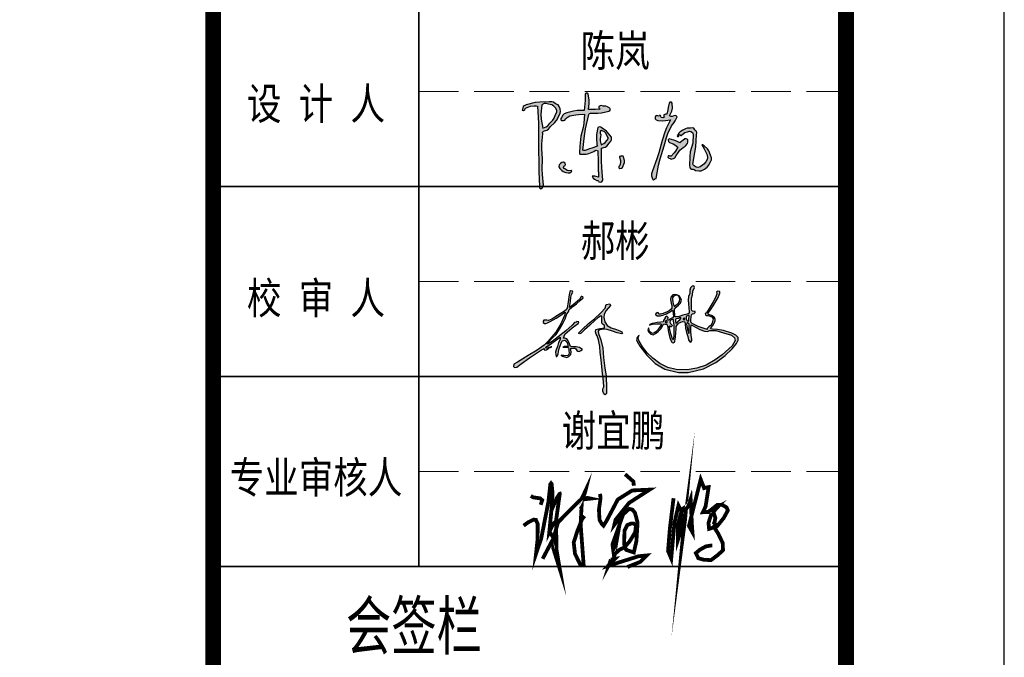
# Model space of a CAD drawing. Extents: x 1109697 to 1467097, y -139975 to 53891.
# Tile 241 of 256: x 1355775 to 1361997, y -124447 to -120419. Entities that reach past the tile are written whole.
import ezdxf
from ezdxf.enums import TextEntityAlignment as Align

# ---------------------------------------------------------------- set-up
doc = ezdxf.new("R2010")
doc.units = 0
doc.header["$LTSCALE"] = 1000
doc.header["$MEASUREMENT"] = 0
doc.linetypes.add('DASH', pattern=[0.35, 0.25, -0.1])
for name, color, linetype in [('A-ANNO-TEXT', 7, 'Continuous'), ('PUB_TEXT', 7, 'Continuous'), ('PUB_TITLE', 4, 'Continuous')]:
    doc.layers.add(name, color=color, linetype=linetype)
doc.layers.add('不打印线', color=254, linetype='DASH', lineweight=0, plot=False)
doc.layers.add('图框', color=4, linetype='Continuous', lineweight=35)
doc.styles.add('-黑体', font='simhei.ttf', dxfattribs={"width": 0.8})

# ---------------------------------------------------------------- blocks, each defined once
blk = doc.blocks.new('陈岚')
h = blk.add_hatch(color=256)
h.paths.add_polyline_path([(-3.976, 1.115), (-3.926, 1.233), (-3.919, 1.31), (-3.948, 1.435), (-3.991, 1.559), (-4.054, 1.625), (-4.177, 1.671), (-4.289, 1.741), (-4.366, 1.759), (-4.497, 1.747), (-4.936, 1.709), (-5.158, 1.666), (-5.58, 1.539), (-5.645, 1.504), (-5.677, 1.483), (-5.733, 1.435), (-5.745, 1.368), (-5.75, 1.335), (-5.761, 1.268), (-5.692, 1.257), (-5.632, 1.297), (-5.615, 1.365), (-5.457, 1.448), (-5.368, 1.477), (-5.191, 1.504), (-5.132, 1.517), (-5.098, 1.517), (-5.039, 1.504), (-4.944, 0.696), (-4.909, 0.289), (-4.865, -0.524), (-4.806, -1.258), (-4.774, -1.625), (-4.705, -2.358), (-4.696, -2.405), (-4.677, -2.431), (-4.636, -2.455), (-4.56, -2.411), (-4.525, -2.361), (-4.511, -2.274), (-4.592, -1.773), (-4.617, -1.518), (-4.636, -1.01), (-4.7, -0.536), (-4.714, -0.294), (-4.705, 0.185), (-4.718, 0.24), (-4.708, 0.281), (-4.67, 0.324), (-4.522, 0.374), (-4.447, 0.431), (-4.358, 0.56), (-4.165, 0.748), (-4.083, 0.868)])
h.paths.add_polyline_path([(-4.848, 1.127), (-4.837, 1.574), (-4.728, 1.649), (-4.639, 1.664), (-4.511, 1.629), (-4.35, 1.61), (-4.263, 1.571), (-4.143, 1.463), (-4.09, 1.352), (-4.09, 1.267), (-4.143, 1.157), (-4.205, 0.968), (-4.259, 0.874), (-4.393, 0.726), (-4.486, 0.589), (-4.56, 0.528), (-4.712, 0.462), (-4.822, 0.896)], flags=16)
h.paths.add_polyline_path([(-2.535, 1.294), (-2.511, 1.314), (-2.469, 1.324), (-2.114, 1.348), (-1.935, 1.379), (-1.593, 1.477), (-1.541, 1.508), (-1.524, 1.569), (-1.552, 1.622), (-1.671, 1.689), (-1.749, 1.707), (-1.885, 1.699), (-1.966, 1.724), (-2.025, 1.714), (-2.093, 1.664), (-2.081, 1.611), (-2.065, 1.583), (-2.024, 1.546), (-2.246, 1.523), (-2.357, 1.512), (-2.58, 1.49), (-2.557, 1.793), (-2.569, 1.951), (-2.635, 2.248), (-2.684, 2.285), (-2.751, 2.276), (-2.788, 2.227), (-2.769, 1.911), (-2.769, 1.751), (-2.788, 1.435), (-3.119, 1.408), (-3.286, 1.373), (-3.601, 1.268), (-3.728, 1.211), (-3.79, 1.154), (-3.858, 1.032), (-3.885, 0.982), (-3.871, 0.924), (-3.823, 0.893), (-3.741, 0.891), (-3.689, 0.914), (-3.635, 0.976), (-3.571, 1.054), (-3.532, 1.088), (-3.448, 1.143), (-3.175, 1.2), (-3.037, 1.223), (-2.76, 1.254), (-2.766, 0.83), (-2.786, 0.617), (-2.858, 0.199), (-2.884, -0.123), (-2.889, -0.285), (-2.885, -0.607), (-2.879, -0.646), (-2.855, -0.67), (-2.816, -0.677), (-2.557, -0.658), (-2.422, -0.62), (-2.191, -0.503), (-2.139, -0.451), (-2.078, -0.439), (-2.01, -0.468), (-1.956, -0.974), (-1.931, -1.226), (-1.885, -1.732), (-2.008, -1.695), (-2.076, -1.686), (-2.205, -1.691), (-2.138, -1.794), (-2.082, -1.84), (-1.968, -1.885), (-1.916, -1.891), (-1.885, -1.91), (-1.857, -1.955), (-1.777, -1.964), (-1.717, -1.934), (-1.677, -1.864), (-1.764, -1.248), (-1.795, -0.937), (-1.83, -0.315), (-1.664, -0.264), (-1.58, -0.204), (-1.475, -0.065), (-1.402, 0.039), (-1.38, 0.113), (-1.385, 0.24), (-1.554, 0.423), (-1.651, 0.505), (-1.857, 0.643), (-1.932, 0.686), (-1.993, 0.69), (-2.073, 0.657), (-2.11, 0.326), (-2.108, 0.154), (-2.066, -0.177), (-2.041, -0.199), (-2.044, -0.242), (-2.073, -0.26), (-2.292, -0.349), (-2.402, -0.393), (-2.621, -0.482), (-2.66, -0.482), (-2.68, -0.482), (-2.719, -0.482), (-2.692, 0.215), (-2.659, 0.565), (-2.552, 1.254)])
h.paths.add_polyline_path([(-1.941, 0.469), (-1.885, 0.532), (-1.743, 0.469), (-1.674, 0.408), (-1.593, 0.275), (-1.552, 0.205), (-1.548, 0.148), (-1.579, 0.073), (-1.677, -0.035), (-1.735, -0.084), (-1.857, -0.163), (-1.919, 0.023), (-1.932, 0.129), (-1.913, 0.324), (-1.95, 0.399)], flags=16)
h.paths.add_polyline_path([(-3.594, -1.302), (-3.537, -1.275), (-3.514, -1.213), (-3.538, -1.156), (-3.618, -1.115), (-3.694, -1.124), (-3.761, -1.184), (-3.823, -1.259), (-3.83, -1.342), (-3.781, -1.427), (-3.674, -1.52), (-3.606, -1.557), (-3.469, -1.594), (-3.363, -1.615), (-3.29, -1.598), (-3.205, -1.531), (-3.196, -1.51), (-3.21, -1.486), (-3.233, -1.482), (-3.342, -1.511), (-3.418, -1.498), (-3.51, -1.434), (-3.571, -1.418), (-3.606, -1.363)], flags=17)
h.paths.add_polyline_path([(-0.696, -0.847), (-0.753, -0.691), (-0.773, -0.641), (-0.846, -0.625), (-0.885, -0.663), (-0.913, -0.652), (-0.946, -0.674), (-0.947, -0.704), (-0.883, -0.854), (-0.872, -0.947), (-0.899, -1.107), (-0.941, -1.144), (-0.937, -1.214), (-0.892, -1.246), (-0.81, -1.223), (-0.766, -1.185), (-0.732, -1.107), (-0.691, -0.946)])
h.paths.add_polyline_path([(1.706, 1.407), (1.664, 1.458), (1.608, 1.473), (1.546, 1.449), (1.473, 1.41), (1.414, 1.408), (1.338, 1.442), (1.432, 1.67), (1.451, 1.808), (1.421, 2.053), (1.383, 2.097), (1.309, 2.094), (1.275, 2.046), (1.254, 1.828), (1.239, 1.72), (1.199, 1.504), (1.141, 1.498), (1.112, 1.489), (1.06, 1.463), (1.06, 1.422), (1.067, 1.4), (1.088, 1.365), (1.028, 1.325), (0.964, 1.328), (0.907, 1.372), (0.92, 1.398), (0.901, 1.433), (0.872, 1.435), (0.859, 1.4), (0.813, 1.386), (0.782, 1.407), (0.721, 1.417), (0.672, 1.393), (0.643, 1.338), (0.663, 1.255), (0.704, 1.209), (0.782, 1.178), (1.028, 1.18), (1.153, 1.194), (1.393, 1.247), (1.226, 0.851), (1.158, 0.644), (1.053, 0.226), (0.931, -0.374), (0.858, -0.672), (0.685, -1.26), (0.643, -1.41), (0.648, -1.504), (0.706, -1.649), (0.722, -1.669), (0.732, -1.678), (0.754, -1.691), (0.799, -1.65), (0.825, -1.633), (0.879, -1.607), (0.96, -0.968), (1.021, -0.649), (1.178, -0.024), (1.253, 0.381), (1.313, 0.582), (1.47, 0.963), (1.58, 1.131), (1.628, 1.222)])
h.paths.add_polyline_path([(2.216, 0.069), (2.283, 0.157), (2.298, 0.228), (2.301, 0.265), (2.296, 0.337), (2.247, 0.376), (2.205, 0.386), (2.144, 0.372), (2.055, 0.292), (2.01, 0.251), (1.921, 0.171), (1.717, 0.254), (1.61, 0.286), (1.393, 0.33), (1.348, 0.281), (1.362, 0.196), (1.421, 0.164), (1.595, 0.099), (1.679, 0.058), (1.838, -0.038), (1.738, -0.234), (1.675, -0.328), (1.532, -0.496), (1.477, -0.494), (1.449, -0.491), (1.393, -0.482), (1.384, -0.547), (1.426, -0.604), (1.491, -0.614), (1.516, -0.623), (1.528, -0.627), (1.553, -0.635), (1.664, -0.607), (1.725, -0.557), (1.775, -0.454), (1.88, -0.274), (1.944, -0.188), (2.088, -0.038), (2.176, 0.029)])
h.paths.add_polyline_path([(2.602, 0.844), (2.54, 0.912), (2.466, 0.93), (2.38, 0.9), (2.23, 0.897), (2.147, 0.869), (2.026, 0.782), (1.898, 0.701), (1.84, 0.638), (1.769, 0.504), (1.783, 0.474), (1.828, 0.466), (1.852, 0.49), (1.841, 0.524), (1.872, 0.563), (1.907, 0.56), (1.911, 0.538), (1.935, 0.523), (1.956, 0.532), (2.054, 0.636), (2.12, 0.679), (2.255, 0.726), (2.346, 0.761), (2.416, 0.753), (2.498, 0.699), (2.505, 0.668), (2.513, 0.653), (2.533, 0.629), (2.533, 0.457), (2.533, 0.371), (2.533, 0.199), (2.446, -0.233), (2.429, -0.459), (2.449, -0.899), (2.463, -0.973), (2.494, -1.015), (2.56, -1.052), (2.641, -1.054), (2.685, -1.066), (2.755, -1.107), (2.924, -1.123), (3.021, -1.103), (3.172, -1.024), (3.309, -0.916), (3.368, -0.838), (3.436, -0.677), (3.488, -0.548), (3.485, -0.453), (3.422, -0.329), (3.336, -0.129), (3.261, -0.032), (3.088, 0.101), (3.049, 0.128), (3.024, 0.137), (2.977, 0.143), (3.094, -0.046), (3.153, -0.14), (3.269, -0.329), (3.295, -0.464), (3.285, -0.546), (3.227, -0.67), (3.13, -0.78), (3.076, -0.832), (2.963, -0.927), (2.848, -0.963), (2.765, -0.951), (2.665, -0.885), (2.639, -0.858), (2.627, -0.844), (2.602, -0.816), (2.672, -0.252), (2.69, 0.033), (2.692, 0.601), (2.702, 0.705), (2.677, 0.772)])
for p, q in [((-2.751, 2.276), (-2.788, 2.227)), ((-2.788, 2.227), (-2.769, 1.911)), ((-2.769, 1.911), (-2.769, 1.751)), ((-2.684, 2.285), (-2.751, 2.276)), ((-2.635, 2.248), (-2.684, 2.285)), ((-2.569, 1.951), (-2.635, 2.248)), ((-2.557, 1.793), (-2.569, 1.951)), ((1.275, 2.046), (1.254, 1.828)), ((1.309, 2.094), (1.275, 2.046)), ((1.383, 2.097), (1.309, 2.094)), ((1.421, 2.053), (1.383, 2.097)), ((1.451, 1.808), (1.421, 2.053)), ((-5.733, 1.435), (-5.745, 1.368)), ((-5.677, 1.483), (-5.733, 1.435)), ((-5.645, 1.504), (-5.677, 1.483)), ((-5.58, 1.539), (-5.645, 1.504)), ((-5.615, 1.365), (-5.457, 1.448)), ((-5.158, 1.666), (-5.58, 1.539)), ((-5.457, 1.448), (-5.368, 1.477)), ((-5.368, 1.477), (-5.191, 1.504)), ((-5.191, 1.504), (-5.132, 1.517)), ((-4.936, 1.709), (-5.158, 1.666)), ((-5.132, 1.517), (-5.098, 1.517)), ((-5.098, 1.517), (-5.039, 1.504)), ((-5.039, 1.504), (-4.944, 0.696)), ((-4.497, 1.747), (-4.936, 1.709)), ((-4.837, 1.574), (-4.848, 1.127)), ((-4.728, 1.649), (-4.837, 1.574)), ((-4.639, 1.664), (-4.728, 1.649)), ((-4.511, 1.629), (-4.639, 1.664)), ((-4.35, 1.61), (-4.511, 1.629)), ((-4.366, 1.759), (-4.497, 1.747)), ((-4.289, 1.741), (-4.366, 1.759)), ((-4.263, 1.571), (-4.35, 1.61)), ((-4.177, 1.671), (-4.289, 1.741)), ((-4.143, 1.463), (-4.263, 1.571)), ((-4.054, 1.625), (-4.177, 1.671)), ((-4.09, 1.352), (-4.143, 1.463)), ((-3.991, 1.559), (-4.054, 1.625)), ((-3.948, 1.435), (-3.991, 1.559)), ((-3.919, 1.31), (-3.948, 1.435)), ((-2.788, 1.435), (-3.119, 1.408)), ((-2.769, 1.751), (-2.788, 1.435)), ((-2.58, 1.49), (-2.557, 1.793)), ((-2.357, 1.512), (-2.58, 1.49)), ((-2.246, 1.523), (-2.357, 1.512)), ((-2.024, 1.546), (-2.246, 1.523)), ((-2.025, 1.714), (-2.093, 1.664)), ((-2.093, 1.664), (-2.081, 1.611)), ((-2.081, 1.611), (-2.065, 1.583)), ((-2.065, 1.583), (-2.024, 1.546)), ((-1.966, 1.724), (-2.025, 1.714)), ((-1.885, 1.699), (-1.966, 1.724)), ((-1.935, 1.379), (-1.593, 1.477)), ((-1.749, 1.707), (-1.885, 1.699)), ((-1.671, 1.689), (-1.749, 1.707)), ((-1.552, 1.622), (-1.671, 1.689)), ((-1.593, 1.477), (-1.541, 1.508)), ((-1.524, 1.569), (-1.552, 1.622)), ((-1.541, 1.508), (-1.524, 1.569)), ((0.872, 1.435), (0.859, 1.4)), ((0.901, 1.433), (0.872, 1.435)), ((0.92, 1.398), (0.901, 1.433)), ((1.112, 1.489), (1.06, 1.463)), ((1.06, 1.463), (1.06, 1.422)), ((1.141, 1.498), (1.112, 1.489)), ((1.199, 1.504), (1.141, 1.498)), ((1.239, 1.72), (1.199, 1.504)), ((1.254, 1.828), (1.239, 1.72)), ((1.338, 1.442), (1.432, 1.67)), ((1.414, 1.408), (1.338, 1.442)), ((1.432, 1.67), (1.451, 1.808)), ((1.546, 1.449), (1.473, 1.41)), ((1.608, 1.473), (1.546, 1.449)), ((1.664, 1.458), (1.608, 1.473)), ((1.706, 1.407), (1.664, 1.458)), ((-5.75, 1.335), (-5.761, 1.268)), ((-5.761, 1.268), (-5.692, 1.257)), ((-5.745, 1.368), (-5.75, 1.335)), ((-5.692, 1.257), (-5.632, 1.297)), ((-5.632, 1.297), (-5.615, 1.365)), ((-4.848, 1.127), (-4.822, 0.896)), ((-4.259, 0.874), (-4.205, 0.968)), ((-4.205, 0.968), (-4.143, 1.157)), ((-4.143, 1.157), (-4.09, 1.267)), ((-4.09, 1.267), (-4.09, 1.352)), ((-4.083, 0.868), (-3.976, 1.115)), ((-3.976, 1.115), (-3.926, 1.233)), ((-3.926, 1.233), (-3.919, 1.31)), ((-3.858, 1.032), (-3.885, 0.982)), ((-3.885, 0.982), (-3.871, 0.924)), ((-3.79, 1.154), (-3.858, 1.032)), ((-3.728, 1.211), (-3.79, 1.154)), ((-3.601, 1.268), (-3.728, 1.211)), ((-3.689, 0.914), (-3.635, 0.976)), ((-3.635, 0.976), (-3.571, 1.054)), ((-3.286, 1.373), (-3.601, 1.268)), ((-3.571, 1.054), (-3.532, 1.088)), ((-3.532, 1.088), (-3.448, 1.143)), ((-3.448, 1.143), (-3.175, 1.2)), ((-3.119, 1.408), (-3.286, 1.373)), ((-3.175, 1.2), (-3.037, 1.223)), ((-3.037, 1.223), (-2.76, 1.254)), ((-2.76, 1.254), (-2.766, 0.83)), ((-2.659, 0.565), (-2.552, 1.254)), ((-2.552, 1.254), (-2.535, 1.294)), ((-2.535, 1.294), (-2.511, 1.314)), ((-2.511, 1.314), (-2.469, 1.324)), ((-2.469, 1.324), (-2.114, 1.348)), ((-2.114, 1.348), (-1.935, 1.379)), ((0.672, 1.393), (0.643, 1.338)), ((0.643, 1.338), (0.663, 1.255)), ((0.663, 1.255), (0.704, 1.209)), ((0.721, 1.417), (0.672, 1.393)), ((0.704, 1.209), (0.782, 1.178)), ((0.782, 1.407), (0.721, 1.417)), ((0.813, 1.386), (0.782, 1.407)), ((0.782, 1.178), (1.028, 1.18)), ((0.859, 1.4), (0.813, 1.386)), ((0.907, 1.372), (0.92, 1.398)), ((0.964, 1.328), (0.907, 1.372)), ((1.028, 1.325), (0.964, 1.328)), ((1.088, 1.365), (1.028, 1.325)), ((1.028, 1.18), (1.153, 1.194)), ((1.06, 1.422), (1.067, 1.4)), ((1.067, 1.4), (1.088, 1.365)), ((1.153, 1.194), (1.393, 1.247)), ((1.393, 1.247), (1.226, 0.851)), ((1.313, 0.582), (1.47, 0.963)), ((1.473, 1.41), (1.414, 1.408)), ((1.47, 0.963), (1.58, 1.131)), ((1.58, 1.131), (1.628, 1.222)), ((1.628, 1.222), (1.706, 1.407)), ((-4.944, 0.696), (-4.909, 0.289)), ((-4.822, 0.896), (-4.712, 0.462)), ((-4.712, 0.462), (-4.56, 0.528)), ((-4.56, 0.528), (-4.486, 0.589)), ((-4.486, 0.589), (-4.393, 0.726)), ((-4.447, 0.431), (-4.358, 0.56)), ((-4.393, 0.726), (-4.259, 0.874)), ((-4.358, 0.56), (-4.165, 0.748)), ((-4.165, 0.748), (-4.083, 0.868)), ((-3.871, 0.924), (-3.823, 0.893)), ((-3.823, 0.893), (-3.741, 0.891)), ((-3.741, 0.891), (-3.689, 0.914)), ((-2.786, 0.617), (-2.858, 0.199)), ((-2.766, 0.83), (-2.786, 0.617)), ((-2.692, 0.215), (-2.659, 0.565)), ((-2.073, 0.657), (-2.11, 0.326)), ((-1.993, 0.69), (-2.073, 0.657)), ((-1.932, 0.686), (-1.993, 0.69)), ((-1.885, 0.532), (-1.941, 0.469)), ((-1.857, 0.643), (-1.932, 0.686)), ((-1.743, 0.469), (-1.885, 0.532)), ((-1.651, 0.505), (-1.857, 0.643)), ((-1.554, 0.423), (-1.651, 0.505)), ((1.158, 0.644), (1.053, 0.226)), ((1.226, 0.851), (1.158, 0.644)), ((1.253, 0.381), (1.313, 0.582)), ((1.84, 0.638), (1.769, 0.504)), ((1.769, 0.504), (1.783, 0.474)), ((1.828, 0.466), (1.852, 0.49)), ((1.898, 0.701), (1.84, 0.638)), ((1.841, 0.524), (1.872, 0.563)), ((1.852, 0.49), (1.841, 0.524)), ((1.872, 0.563), (1.907, 0.56)), ((2.026, 0.782), (1.898, 0.701)), ((1.907, 0.56), (1.911, 0.538)), ((1.911, 0.538), (1.935, 0.523)), ((1.935, 0.523), (1.956, 0.532)), ((1.956, 0.532), (2.054, 0.636)), ((2.147, 0.869), (2.026, 0.782)), ((2.054, 0.636), (2.12, 0.679)), ((2.12, 0.679), (2.255, 0.726)), ((2.23, 0.897), (2.147, 0.869)), ((2.38, 0.9), (2.23, 0.897)), ((2.255, 0.726), (2.346, 0.761)), ((2.346, 0.761), (2.416, 0.753)), ((2.466, 0.93), (2.38, 0.9)), ((2.416, 0.753), (2.498, 0.699)), ((2.54, 0.912), (2.466, 0.93)), ((2.498, 0.699), (2.505, 0.668)), ((2.505, 0.668), (2.513, 0.653)), ((2.513, 0.653), (2.533, 0.629)), ((2.533, 0.629), (2.533, 0.457)), ((2.602, 0.844), (2.54, 0.912)), ((2.677, 0.772), (2.602, 0.844)), ((2.702, 0.705), (2.677, 0.772)), ((2.69, 0.033), (2.692, 0.601)), ((2.692, 0.601), (2.702, 0.705)), ((-4.909, 0.289), (-4.865, -0.524)), ((-4.718, 0.24), (-4.708, 0.281)), ((-4.705, 0.185), (-4.718, 0.24)), ((-4.714, -0.294), (-4.705, 0.185)), ((-4.708, 0.281), (-4.67, 0.324)), ((-4.67, 0.324), (-4.522, 0.374)), ((-4.522, 0.374), (-4.447, 0.431)), ((-2.858, 0.199), (-2.884, -0.123)), ((-2.719, -0.482), (-2.692, 0.215)), ((-2.11, 0.326), (-2.108, 0.154)), ((-2.108, 0.154), (-2.066, -0.177)), ((-1.941, 0.469), (-1.95, 0.399)), ((-1.95, 0.399), (-1.913, 0.324)), ((-1.913, 0.324), (-1.932, 0.129)), ((-1.932, 0.129), (-1.919, 0.023)), ((-1.919, 0.023), (-1.857, -0.163)), ((-1.674, 0.408), (-1.743, 0.469)), ((-1.677, -0.035), (-1.579, 0.073)), ((-1.593, 0.275), (-1.674, 0.408)), ((-1.552, 0.205), (-1.593, 0.275)), ((-1.579, 0.073), (-1.548, 0.148)), ((-1.385, 0.24), (-1.554, 0.423)), ((-1.548, 0.148), (-1.552, 0.205)), ((-1.475, -0.065), (-1.402, 0.039)), ((-1.402, 0.039), (-1.38, 0.113)), ((-1.38, 0.113), (-1.385, 0.24)), ((1.053, 0.226), (0.931, -0.374)), ((1.178, -0.024), (1.253, 0.381)), ((1.393, 0.33), (1.348, 0.281)), ((1.348, 0.281), (1.362, 0.196)), ((1.362, 0.196), (1.421, 0.164)), ((1.61, 0.286), (1.393, 0.33)), ((1.421, 0.164), (1.595, 0.099)), ((1.595, 0.099), (1.679, 0.058)), ((1.717, 0.254), (1.61, 0.286)), ((1.679, 0.058), (1.838, -0.038)), ((1.921, 0.171), (1.717, 0.254)), ((1.783, 0.474), (1.828, 0.466)), ((2.01, 0.251), (1.921, 0.171)), ((2.055, 0.292), (2.01, 0.251)), ((2.144, 0.372), (2.055, 0.292)), ((2.088, -0.038), (2.176, 0.029)), ((2.205, 0.386), (2.144, 0.372)), ((2.176, 0.029), (2.216, 0.069)), ((2.247, 0.376), (2.205, 0.386)), ((2.216, 0.069), (2.283, 0.157)), ((2.296, 0.337), (2.247, 0.376)), ((2.283, 0.157), (2.298, 0.228)), ((2.301, 0.265), (2.296, 0.337)), ((2.298, 0.228), (2.301, 0.265)), ((2.533, 0.199), (2.446, -0.233)), ((2.533, 0.457), (2.533, 0.371)), ((2.533, 0.371), (2.533, 0.199)), ((2.672, -0.252), (2.69, 0.033)), ((3.024, 0.137), (2.977, 0.143)), ((2.977, 0.143), (3.094, -0.046)), ((3.049, 0.128), (3.024, 0.137)), ((3.088, 0.101), (3.049, 0.128)), ((3.261, -0.032), (3.088, 0.101)), ((-4.7, -0.536), (-4.714, -0.294)), ((-2.884, -0.123), (-2.889, -0.285)), ((-2.889, -0.285), (-2.885, -0.607)), ((-2.402, -0.393), (-2.621, -0.482)), ((-2.292, -0.349), (-2.402, -0.393)), ((-2.073, -0.26), (-2.292, -0.349)), ((-2.191, -0.503), (-2.139, -0.451)), ((-2.139, -0.451), (-2.078, -0.439)), ((-2.078, -0.439), (-2.01, -0.468)), ((-2.044, -0.242), (-2.073, -0.26)), ((-2.066, -0.177), (-2.041, -0.199)), ((-2.041, -0.199), (-2.044, -0.242)), ((-2.01, -0.468), (-1.956, -0.974)), ((-1.857, -0.163), (-1.735, -0.084)), ((-1.83, -0.315), (-1.664, -0.264)), ((-1.795, -0.937), (-1.83, -0.315)), ((-1.735, -0.084), (-1.677, -0.035)), ((-1.664, -0.264), (-1.58, -0.204)), ((-1.58, -0.204), (-1.475, -0.065)), ((0.931, -0.374), (0.858, -0.672)), ((1.021, -0.649), (1.178, -0.024)), ((1.675, -0.328), (1.532, -0.496)), ((1.738, -0.234), (1.675, -0.328)), ((1.725, -0.557), (1.775, -0.454)), ((1.838, -0.038), (1.738, -0.234)), ((1.775, -0.454), (1.88, -0.274)), ((1.88, -0.274), (1.944, -0.188)), ((1.944, -0.188), (2.088, -0.038)), ((2.446, -0.233), (2.429, -0.459)), ((2.429, -0.459), (2.449, -0.899)), ((2.602, -0.816), (2.672, -0.252)), ((3.094, -0.046), (3.153, -0.14)), ((3.153, -0.14), (3.269, -0.329)), ((3.336, -0.129), (3.261, -0.032)), ((3.269, -0.329), (3.295, -0.464)), ((3.295, -0.464), (3.285, -0.546)), ((3.422, -0.329), (3.336, -0.129)), ((3.485, -0.453), (3.422, -0.329)), ((3.488, -0.548), (3.485, -0.453)), ((-4.865, -0.524), (-4.806, -1.258)), ((-4.636, -1.01), (-4.7, -0.536)), ((-2.885, -0.607), (-2.879, -0.646)), ((-2.879, -0.646), (-2.855, -0.67)), ((-2.855, -0.67), (-2.816, -0.677)), ((-2.816, -0.677), (-2.557, -0.658)), ((-2.68, -0.482), (-2.719, -0.482)), ((-2.66, -0.482), (-2.68, -0.482)), ((-2.621, -0.482), (-2.66, -0.482)), ((-2.557, -0.658), (-2.422, -0.62)), ((-2.422, -0.62), (-2.191, -0.503)), ((-1.764, -1.248), (-1.795, -0.937)), ((-0.946, -0.674), (-0.947, -0.704)), ((-0.947, -0.704), (-0.883, -0.854)), ((-0.913, -0.652), (-0.946, -0.674)), ((-0.885, -0.663), (-0.913, -0.652)), ((-0.872, -0.947), (-0.899, -1.107)), ((-0.846, -0.625), (-0.885, -0.663)), ((-0.883, -0.854), (-0.872, -0.947)), ((-0.773, -0.641), (-0.846, -0.625)), ((-0.753, -0.691), (-0.773, -0.641)), ((-0.696, -0.847), (-0.753, -0.691)), ((-0.732, -1.107), (-0.691, -0.946)), ((-0.691, -0.946), (-0.696, -0.847)), ((0.858, -0.672), (0.685, -1.26)), ((0.96, -0.968), (1.021, -0.649)), ((1.393, -0.482), (1.384, -0.547)), ((1.384, -0.547), (1.426, -0.604)), ((1.449, -0.491), (1.393, -0.482)), ((1.426, -0.604), (1.491, -0.614)), ((1.477, -0.494), (1.449, -0.491)), ((1.532, -0.496), (1.477, -0.494)), ((1.491, -0.614), (1.516, -0.623)), ((1.516, -0.623), (1.528, -0.627)), ((1.528, -0.627), (1.553, -0.635)), ((1.553, -0.635), (1.664, -0.607)), ((1.664, -0.607), (1.725, -0.557)), ((2.449, -0.899), (2.463, -0.973)), ((2.627, -0.844), (2.602, -0.816)), ((2.639, -0.858), (2.627, -0.844)), ((2.665, -0.885), (2.639, -0.858)), ((2.765, -0.951), (2.665, -0.885)), ((2.963, -0.927), (2.848, -0.963)), ((3.076, -0.832), (2.963, -0.927)), ((3.13, -0.78), (3.076, -0.832)), ((3.227, -0.67), (3.13, -0.78)), ((3.172, -1.024), (3.309, -0.916)), ((3.285, -0.546), (3.227, -0.67)), ((3.309, -0.916), (3.368, -0.838)), ((3.368, -0.838), (3.436, -0.677)), ((3.436, -0.677), (3.488, -0.548)), ((-4.806, -1.258), (-4.774, -1.625)), ((-4.617, -1.518), (-4.636, -1.01)), ((-3.823, -1.259), (-3.83, -1.342)), ((-3.83, -1.342), (-3.781, -1.427)), ((-3.761, -1.184), (-3.823, -1.259)), ((-3.694, -1.124), (-3.761, -1.184)), ((-3.618, -1.115), (-3.694, -1.124)), ((-3.538, -1.156), (-3.618, -1.115)), ((-3.606, -1.363), (-3.594, -1.302)), ((-3.571, -1.418), (-3.606, -1.363)), ((-3.594, -1.302), (-3.537, -1.275)), ((-3.51, -1.434), (-3.571, -1.418)), ((-3.514, -1.213), (-3.538, -1.156)), ((-3.537, -1.275), (-3.514, -1.213)), ((-1.956, -0.974), (-1.931, -1.226)), ((-1.931, -1.226), (-1.885, -1.732)), ((-1.677, -1.864), (-1.764, -1.248)), ((-0.899, -1.107), (-0.941, -1.144)), ((-0.941, -1.144), (-0.937, -1.214)), ((-0.937, -1.214), (-0.892, -1.246)), ((-0.892, -1.246), (-0.81, -1.223)), ((-0.81, -1.223), (-0.766, -1.185)), ((-0.766, -1.185), (-0.732, -1.107)), ((0.685, -1.26), (0.643, -1.41)), ((0.643, -1.41), (0.648, -1.504)), ((0.879, -1.607), (0.96, -0.968)), ((2.463, -0.973), (2.494, -1.015)), ((2.494, -1.015), (2.56, -1.052)), ((2.56, -1.052), (2.641, -1.054)), ((2.641, -1.054), (2.685, -1.066)), ((2.685, -1.066), (2.755, -1.107)), ((2.755, -1.107), (2.924, -1.123)), ((2.848, -0.963), (2.765, -0.951)), ((2.924, -1.123), (3.021, -1.103)), ((3.021, -1.103), (3.172, -1.024)), ((-4.774, -1.625), (-4.705, -2.358)), ((-4.592, -1.773), (-4.617, -1.518)), ((-4.511, -2.274), (-4.592, -1.773)), ((-3.781, -1.427), (-3.674, -1.52)), ((-3.674, -1.52), (-3.606, -1.557)), ((-3.606, -1.557), (-3.469, -1.594)), ((-3.418, -1.498), (-3.51, -1.434)), ((-3.469, -1.594), (-3.363, -1.615)), ((-3.342, -1.511), (-3.418, -1.498)), ((-3.363, -1.615), (-3.29, -1.598)), ((-3.233, -1.482), (-3.342, -1.511)), ((-3.29, -1.598), (-3.205, -1.531)), ((-3.21, -1.486), (-3.233, -1.482)), ((-3.196, -1.51), (-3.21, -1.486)), ((-3.205, -1.531), (-3.196, -1.51)), ((-2.076, -1.686), (-2.205, -1.691)), ((-2.205, -1.691), (-2.138, -1.794)), ((-2.138, -1.794), (-2.082, -1.84)), ((-2.082, -1.84), (-1.968, -1.885)), ((-2.008, -1.695), (-2.076, -1.686)), ((-1.885, -1.732), (-2.008, -1.695)), ((-1.968, -1.885), (-1.916, -1.891)), ((-1.916, -1.891), (-1.885, -1.91)), ((-1.717, -1.934), (-1.677, -1.864)), ((0.648, -1.504), (0.706, -1.649)), ((0.706, -1.649), (0.722, -1.669)), ((0.722, -1.669), (0.732, -1.678)), ((0.732, -1.678), (0.754, -1.691)), ((0.754, -1.691), (0.799, -1.65)), ((0.799, -1.65), (0.825, -1.633)), ((0.825, -1.633), (0.879, -1.607)), ((-4.705, -2.358), (-4.696, -2.405)), ((-4.56, -2.411), (-4.525, -2.361)), ((-4.525, -2.361), (-4.511, -2.274)), ((-1.885, -1.91), (-1.857, -1.955)), ((-1.857, -1.955), (-1.777, -1.964)), ((-1.777, -1.964), (-1.717, -1.934)), ((-4.696, -2.405), (-4.677, -2.431)), ((-4.677, -2.431), (-4.636, -2.455)), ((-4.636, -2.455), (-4.56, -2.411))]:
    blk.add_line(p, q)
blk = doc.blocks.new('谢宜鹏')
at = {"const_width": 80}
for points in [[(14907296, 155511), (14907219, 154878), (14907180, 154399), (14907247, 154241), (14907315, 154993), (14907399, 155356), (14907456, 155244), (14907440, 154794), (14907386, 154627), (14907386, 154942), (14907473, 155276), (14907563, 155337), (14907537, 155048), (14907498, 154752), (14907547, 155270), (14907601, 155331), (14907656, 155491), (14907682, 154964), (14907694, 154794), (14907620, 154926), (14907868, 155906), (14907939, 155723), (14908010, 155742), (14908035, 155745), (14907971, 155337), (14907913, 155215), (14908029, 155221), (14908215, 155369), (14908318, 155372), (14908412, 155318), (14908440, 155254), (14908350, 155090), (14908209, 154916), (14908045, 154865), (14908032, 154990), (14908106, 155221), (14908161, 155289), (14908225, 155324), (14908135, 155225), (14908177, 155096), (14908164, 155025), (14908151, 154990), (14908193, 154951), (14908145, 154910), (14908238, 154762), (14908331, 154569), (14908338, 154415), (14908225, 154312), (14908083, 154206), (14907926, 154216), (14907817, 154248), (14907765, 154354), (14907849, 154425), (14907974, 154495), (14908080, 154514), (14908116, 154514)], [(14905365, 155474), (14905424, 155609), (14905438, 155664), (14905360, 155498)], [(14906275, 156016), (14906450, 155862), (14906459, 155774)], [(14904137, 154933), (14904238, 155006), (14904348, 155059), (14904396, 155055), (14904435, 154964), (14904430, 154629), (14904399, 154342), (14904509, 154665), (14904659, 155431), (14904701, 155805), (14904717, 155826), (14904727, 155815), (14904748, 155607), (14904721, 155237), (14904679, 154802), (14904763, 154977), (14904819, 155022), (14904900, 155609), (14904888, 155641)], [(14904289, 155560), (14904341, 155528), (14904482, 155509), (14904530, 155470), (14904497, 155372)], [(14904897, 155604), (14904838, 155516), (14904717, 155242)], [(14905749, 155603), (14905758, 155508), (14905724, 155270), (14905737, 155053), (14905787, 154966), (14905820, 154932), (14905883, 155032), (14906121, 155483), (14906425, 155674), (14906792, 155691), (14906359, 155412), (14906075, 155057), (14906050, 154953), (14906175, 155116), (14906363, 155287), (14906429, 155270), (14906484, 155203), (14906538, 154995), (14906513, 154603), (14906459, 154369), (14906296, 154423), (14906254, 154544), (14906263, 154828), (14906321, 154945), (14906404, 154978), (14906455, 154978), (14906505, 154941), (14906488, 154795), (14906375, 154607), (14906258, 154474), (14906162, 154428), (14906071, 154348), (14905945, 154123), (14905976, 154222)], [(14904539, 154235), (14904768, 154671), (14904862, 155002), (14905359, 155506), (14905485, 155516), (14905548, 155503), (14905367, 155482), (14905338, 154965), (14905401, 154119), (14905325, 154124), (14905220, 154340), (14905193, 154579), (14905272, 154826), (14905372, 155075), (14905422, 155136)], [(14906187, 155122), (14906138, 154843), (14906041, 154298), (14906009, 154537), (14906231, 155161)], [(14904820, 155024), (14904831, 154424), (14904899, 154020), (14904759, 154466), (14904763, 154680), (14904682, 154810)], [(14907398, 154892), (14907392, 154869), (14907391, 154848), (14907396, 154828), (14907409, 154829), (14907415, 154846), (14907414, 154875), (14907409, 154894), (14907398, 154892)], [(14905974, 154219), (14906060, 154233), (14905919, 154087), (14906561, 154289), (14906729, 154305), (14906592, 154169), (14906324, 154062)]]:
    blk.add_lwpolyline(points, dxfattribs=at)
blk = doc.blocks.new('A$C64787331')
h = blk.add_hatch(color=256)
h.paths.add_polyline_path([(93811, 17582), (94014, 16088), (93932, 14255), (93979, 12419), (94140, 11339), (95021, 10737), (96130, 9786), (95965, 8008), (94434, 7677), (92116, 7471), (90006, 6892), (88847, 6520), (88711, 4702), (89182, 2774), (90170, 1505), (91205, -1928), (92101, -7479), (92594, -12295), (93334, -18446), (94233, -26761), (95270, -36552), (95566, -40586), (94778, -42209), (94778, -44127), (95615, -46242), (96551, -47128), (97849, -46178), (97849, -41666), (97347, -31438), (96343, -25121), (95139, -16497), (94624, -8814), (92993, -1893), (91173, 3358), (90793, 5224), (91337, 5993), (94869, 6807), (98266, 6626), (102659, 5314), (106553, 3957), (110312, 2916), (110856, 3686), (110357, 4771), (108772, 5586), (105874, 6536), (101572, 7893), (98356, 9839), (96364, 12825), (95458, 16444), (95775, 19340), (97461, 22325), (100969, 26383), (100507, 27859), (97553, 27306), (96538, 24170), (93030, 20296), (87860, 15501), (82909, 11486), (77946, 6932), (75003, 3934), (74872, 3373), (75792, 3069), (76997, 3495), (78254, 4852), (79636, 6437), (81734, 8328), (84088, 10220), (88131, 13952), (90690, 16202), (92839, 17684)])
h.paths.add_polyline_path([(139353, 20366), (138145, 19509), (138262, 18614), (139548, 17757), (142120, 17757), (144185, 18263), (146991, 19548), (149875, 21105), (151940, 22546), (152291, 22001), (152807, 17340), (151993, 16277), (149782, 15173), (148677, 14007), (148247, 15111), (148370, 16461), (147387, 17504), (146405, 16706), (144624, 13884), (144256, 12780), (142352, 12596), (139333, 12285), (137133, 11924), (135205, 11502), (133871, 10859), (133609, 10509), (135687, 10870), (139061, 11171), (142854, 11171), (142594, 10073), (141535, 8675), (140023, 6333), (138283, 4671), (136152, 3270), (134426, 3726), (133216, 5086), (132800, 6257), (132456, 8029), (132195, 7693), (131779, 6446), (132270, 4746), (132800, 4179), (134237, 2744), (136241, 2291), (138094, 3197), (140212, 4897), (142329, 7202), (144220, 9960), (144561, 11206), (145764, 10989), (147425, 10894), (148185, 8713), (148612, 5583), (149100, 3340), (149875, -172), (150650, -2256), (151113, -3486), (151903, -4157), (152692, -4274), (153598, -3924), (154007, -3048), (154608, 274), (154818, 3467), (154975, 7497), (155085, 9011), (155719, 9893), (157112, 11749), (159847, 13196), (162222, 12781), (162583, 10924), (162738, 7728), (163604, 4151), (164587, 742), (165165, -1857), (166264, -3475), (167073, -3706), (168056, -2493), (167883, -1280), (167362, 1667), (167247, 5364), (167173, 9560), (167533, 10339), (168554, 9829), (171662, 8294), (174661, 6708), (178321, 5245), (180598, 4920), (182713, 5814), (187608, 5836), (194066, 3928), (200587, 1986), (202989, -186), (203561, -2357), (201273, -6700), (192922, -14356), (187203, -18470), (179882, -22698), (172104, -25327), (163982, -26584), (155060, -26355), (148196, -24527), (141676, -21441), (135957, -17099), (131152, -12642), (127263, -7614), (124632, -2928), (123831, -726), (124234, 1488), (124112, 1461), (123046, -53), (122485, -1959), (122886, -3399), (125220, -7075), (130851, -14449), (137887, -21334), (145641, -26068), (156948, -28778), (164894, -28677), (177465, -25864), (187724, -20438), (195311, -14720), (201230, -9437), (204781, -5022), (206123, -2183), (206202, 103), (204263, 1954), (200856, 3617), (193910, 5782), (188983, 6544), (184940, 6855), (183715, 7229), (183885, 8113), (185179, 9916), (186348, 11707), (187210, 13859), (187162, 15485), (186348, 16872), (184050, 18259), (181227, 19099), (181512, 20125), (183829, 23592), (185452, 26114), (187868, 30150), (189506, 32948), (190452, 35155), (191056, 36408), (190963, 37986), (189430, 38032), (188222, 37522), (188501, 35990), (187618, 33437), (185620, 29260), (182275, 23922), (180092, 20395), (178930, 19745), (179302, 18724), (179673, 18074), (181532, 18028), (184513, 16923), (185387, 15408), (184804, 12087), (183871, 10223), (181830, 8824), (180547, 7426), (180488, 6610), (178097, 7426), (173257, 9174), (168358, 11621), (167191, 12728), (167133, 14301), (167383, 18299), (168474, 19545), (169932, 19662), (170632, 20710), (170632, 21410), (169740, 21544), (167874, 21824), (167812, 23378), (167738, 28349), (167738, 32482), (168427, 35122), (168772, 38221), (170036, 41263), (169634, 42526), (168370, 42354), (166991, 40861), (166416, 38853), (166301, 36270), (165325, 33687), (165037, 30645), (165325, 27775), (165609, 24448), (165835, 21250), (165790, 19944), (164084, 19272), (160632, 18367), (157463, 17349), (154143, 16864), (154010, 18650), (153782, 21767), (153782, 23390), (155129, 25014), (156992, 26756), (158750, 28409), (159377, 30711), (158658, 32684), (157580, 34268), (155678, 35028), (153966, 35281), (152317, 35091), (150678, 33125), (150478, 31227), (151049, 28376), (151623, 25276), (151589, 24228), (150118, 22390), (147546, 21027), (144404, 19691), (141032, 19074), (139690, 20477), (139550, 20437)])
h.paths.add_polyline_path([(147420, 14154), (147834, 12232), (146106, 12486), (145995, 13597)], flags=16)
h.paths.add_polyline_path([(151438, 14917), (152780, 14917), (152994, 13455), (153386, 10497), (153529, 8393), (153386, 4651), (153458, 1514), (153153, -1301), (152072, -1570), (151621, -409), (151121, 863), (150621, 2452), (150257, 4042), (149620, 6722), (149158, 8567), (149529, 9584), (150120, 9085), (150893, 8539), (151348, 8948), (151939, 9993), (151348, 10811), (149589, 12106), (150243, 13849)], flags=16)
h.paths.add_polyline_path([(155931, 15545), (156939, 15769), (158795, 16696), (158871, 15601), (158171, 14538), (157079, 13782), (155987, 12747), (154707, 11394), (154503, 13027), (154342, 15074), (154951, 15377)], flags=16)
h.paths.add_polyline_path([(153064, 26685), (152656, 27838), (152271, 29327), (151938, 32086), (152632, 33435), (154433, 34727), (156472, 34736), (157441, 33387), (158090, 31441), (157922, 29688), (156936, 28270), (154844, 26589), (153564, 25655)], flags=16)
h.paths.add_polyline_path([(161943, 16280), (161943, 15539), (162163, 15257), (162194, 14630), (161661, 14787), (160402, 15005)], flags=16)
h.paths.add_polyline_path([(165633, 18564), (165730, 17202), (165589, 15411), (165447, 13237), (163479, 14145), (163375, 15656), (163208, 17387)], flags=16)
h.paths.add_polyline_path([(163623, 11127), (164243, 12203), (165387, 11821), (165740, 10709), (165765, 8913), (165854, 6180), (165633, 4153), (165633, 3536), (165324, 3624), (164839, 4858), (164398, 6577), (164089, 8561), (163927, 9639)], flags=16)
h.paths.add_polyline_path([(69467, 10248), (64127, 5532), (57832, 482), (53016, -3138), (49631, -5139), (48725, -5330), (49774, -4091), (53302, -375), (56259, 2626), (59505, 7636), (62063, 12117), (63614, 15384), (65161, 19546), (66451, 21276), (67078, 22934), (69122, 24889), (73055, 27801), (76433, 30667), (78469, 32563), (78376, 33353), (77534, 33782), (76914, 33846), (76723, 33265), (75435, 31300), (70241, 26995), (67726, 25066), (67277, 24707), (67412, 26322), (68067, 29705), (68419, 33173), (68922, 35435), (69928, 37244), (69635, 38130), (68241, 38348), (67457, 37913), (67013, 35084), (66247, 29291), (65481, 24373), (64862, 23052), (63138, 21636), (59690, 19416), (55322, 16660), (52832, 15091), (50112, 14134), (48541, 14211), (46489, 14319), (46206, 14324), (45469, 13398), (45545, 12350), (46620, 11608), (47747, 11532), (49180, 12043), (51254, 13117), (56288, 15856), (60124, 18533), (62406, 20042), (63595, 20812), (63627, 20299), (63080, 18180), (60187, 11242), (55993, 4506), (49333, -3298), (46454, -6255), (40594, -10465), (33219, -14871), (24399, -20143), (21579, -21949), (21073, -23755), (22013, -24549), (24037, -24477), (27435, -21515), (34304, -16676), (44353, -10248), (46378, -8948), (46378, -10103), (47333, -10419), (48468, -10100), (49567, -9533), (50596, -8612), (52759, -7761), (52121, -7584), (50277, -8222), (47953, -9174), (47900, -8435), (48716, -7372), (50844, -6025), (57737, -1162), (59643, 198), (59643, -1524), (58191, -4063), (57465, -7509), (56285, -10138), (55832, -12133), (56013, -14127), (56338, -15566), (56828, -15744), (57852, -13698), (58164, -11430), (58876, -8939), (59544, -6893), (60345, -4669), (61369, -2712), (63462, -2090), (64308, -2935), (65554, -4758), (66150, -7338), (65065, -7293), (62883, -7338), (61725, -7827), (63284, -7827), (66190, -8080), (66801, -9606), (66845, -11341), (67023, -12408), (66756, -13876), (65866, -14721), (63951, -15122), (62482, -14766), (60517, -14687), (61503, -15344), (63195, -15967), (65065, -16456), (66756, -15744), (68315, -14054), (68582, -11964), (68493, -10140), (68359, -8670), (69845, -8640), (72217, -8868), (73199, -10615), (74149, -11285), (75232, -11399), (76383, -10988), (77507, -10276), (77919, -9674), (77178, -9181), (75506, -8304), (72819, -7702), (70763, -7537), (68134, -7438), (67678, -5968), (67093, -4249), (66267, -2736), (64994, -1120), (63376, -535), (62309, -398), (62762, 1118), (63626, 3060), (65224, 4398), (69538, 7868), (72539, 10183), (74283, 11486), (74903, 13011), (73425, 13201), (72710, 12630), (71518, 12439)])
for points in [[(139353, 20366), (138145, 19509), (138262, 18614), (139548, 17757), (142120, 17757), (144185, 18263), (146991, 19548), (149875, 21105), (151940, 22546), (152291, 22001), (152807, 17340), (151993, 16277), (149782, 15173), (148677, 14007), (148247, 15111), (148370, 16461), (147387, 17504), (146405, 16706), (144624, 13884), (144256, 12780), (142352, 12596), (139333, 12285), (137133, 11924), (135205, 11502), (133458, 10660), (133247, 10028), (133609, 10509), (135687, 10870), (139061, 11171), (142435, 11171), (142781, 10862), (142594, 10073), (141535, 8675), (140023, 6333), (138283, 4671), (136846, 3726), (135712, 3386), (134426, 3726), (133216, 5086), (132800, 6257), (132573, 7428), (132460, 8033), (132195, 7693), (131779, 6446), (132270, 4746), (132800, 4179), (134237, 2744), (136241, 2291), (138094, 3197), (140212, 4897), (142329, 7202), (144220, 9960), (144561, 11206), (145764, 10989), (147425, 10894), (148185, 8713), (148612, 5583), (149100, 3340), (149875, -172), (150650, -2256), (151113, -3486), (151903, -4157), (152692, -4274), (153598, -3924), (154007, -3048), (154608, 274), (154818, 3467), (154975, 7497), (155085, 9011), (155719, 9893), (157112, 11749), (158867, 12678), (160157, 13142), (162222, 12781), (162583, 10924), (162738, 7728), (163604, 4151), (164587, 742), (165165, -1857), (166264, -3475), (167073, -3706), (168056, -2493), (167883, -1280), (167362, 1667), (167247, 5364), (167192, 8469), (167363, 9971), (167533, 10339), (168554, 9829), (171662, 8294), (174661, 6708), (178321, 5245), (180598, 4920), (182713, 5814), (187608, 5836), (194066, 3928), (200587, 1986), (202989, -186), (203561, -2357), (201273, -6700), (192922, -14356), (187203, -18470), (179882, -22698), (172104, -25327), (163982, -26584), (155060, -26355), (148196, -24527), (141676, -21441), (135957, -17099), (131152, -12642), (127263, -7614), (124632, -2928), (123831, -726), (124056, 508), (124617, 1573), (124112, 1461), (123046, -53), (122485, -1959), (122886, -3399), (125220, -7075), (130851, -14449), (137887, -21334), (145641, -26068), (156948, -28778), (164894, -28677), (177465, -25864), (187724, -20438), (195311, -14720), (201230, -9437), (204781, -5022), (206123, -2183), (206202, 103), (204263, 1954), (200856, 3617), (193910, 5782), (188983, 6544), (184940, 6855), (183715, 7229), (183885, 8113), (185179, 9916), (186348, 11707), (187210, 13859), (187162, 15485), (186348, 16872), (184050, 18259), (181800, 18929), (181273, 19264), (181512, 20125), (183829, 23592), (185452, 26114), (187868, 30150), (189506, 32948), (190452, 35155), (191056, 36408), (190963, 37986), (189430, 38032), (188222, 37522), (188501, 35990), (187618, 33437), (185620, 29260), (182275, 23922), (180092, 20395), (178930, 19745), (179302, 18724), (179673, 18074), (181532, 18028), (184513, 16923), (185387, 15408), (184804, 12087), (183871, 10223), (181830, 8824), (180547, 7426), (180488, 6610), (178097, 7426), (173257, 9174), (168358, 11621), (167191, 12728), (167133, 14301), (167308, 17098), (167658, 18613), (168474, 19545), (169932, 19662), (170632, 20710), (170632, 21410), (169740, 21544), (168596, 21716), (167852, 22373), (167812, 23378), (167738, 28349), (167738, 32482), (168427, 35122), (168772, 38221), (170036, 41263), (169634, 42526), (168370, 42354), (166991, 40861), (166416, 38853), (166301, 36270), (165325, 33687), (165037, 30645), (165325, 27775), (165609, 24448), (165835, 21250), (165790, 19944), (164084, 19272), (160632, 18367), (157463, 17349), (155142, 17010), (154124, 17123), (154010, 18650), (153782, 21767), (153782, 23390), (155129, 25014), (156992, 26756), (158750, 28409), (159377, 30711), (158658, 32684), (157580, 34268), (155678, 35028), (153966, 35281), (152317, 35091), (150678, 33125), (150478, 31227), (151049, 28376), (151403, 26465), (151620, 25191), (151589, 24228), (150843, 23295), (149599, 22115), (147546, 21027), (144404, 19691), (142195, 19287), (140866, 19247), (140408, 19726), (140626, 20335), (140103, 20596), (139550, 20437)], [(46206, 14324), (45469, 13398), (45545, 12350), (46620, 11608), (47747, 11532), (49180, 12043), (51254, 13117), (56288, 15856), (60124, 18533), (62406, 20042), (63595, 20812), (63627, 20299), (63080, 18180), (60187, 11242), (55993, 4506), (49333, -3298), (46454, -6255), (40594, -10465), (33219, -14871), (24399, -20143), (21579, -21949), (21073, -23755), (22013, -24549), (24037, -24477), (27435, -21515), (34304, -16676), (44353, -10248), (46378, -8948), (46378, -10103), (47333, -10419), (48468, -10100), (49567, -9533), (50596, -8612), (52759, -7761), (52121, -7584), (50277, -8222), (48893, -8789), (47936, -8931), (47900, -8435), (48716, -7372), (50844, -6025), (57737, -1162), (59643, 198), (59643, -1524), (58191, -4063), (57465, -7509), (56285, -10138), (55832, -12133), (56013, -14127), (56338, -15566), (56828, -15744), (57852, -13698), (58164, -11430), (58876, -8939), (59544, -6893), (60345, -4669), (61369, -2712), (63462, -2090), (64308, -2935), (65554, -4758), (65955, -6493), (66133, -7338), (65065, -7293), (62883, -7338), (61725, -7827), (63284, -7827), (65332, -8005), (66356, -8494), (66801, -9606), (66845, -11341), (67023, -12408), (66756, -13876), (65866, -14721), (63951, -15122), (62482, -14766), (61369, -14721), (60301, -14543), (61503, -15344), (63195, -15967), (65065, -16456), (66756, -15744), (68315, -14054), (68582, -11964), (68493, -10140), (68359, -8672), (68775, -8662), (69845, -8640), (71658, -8815), (72444, -9273), (73199, -10615), (74149, -11285), (75232, -11399), (76383, -10988), (77507, -10276), (77919, -9674), (77178, -9181), (75506, -8304), (72819, -7702), (70763, -7537), (68597, -7455), (68111, -7364), (67678, -5968), (67093, -4249), (66267, -2736), (64994, -1120), (63376, -535), (62309, -398), (62762, 1118), (63626, 3060), (65224, 4398), (69538, 7868), (72539, 10183), (74283, 11486), (74903, 13011), (73425, 13201), (72710, 12630), (71518, 12439), (69467, 10248), (64127, 5532), (57832, 482), (53016, -3138), (49631, -5139), (48725, -5330), (49774, -4091), (53302, -375), (56259, 2626), (59505, 7636), (62063, 12117), (63614, 15384), (65161, 19546), (66451, 21276), (67078, 22934), (69122, 24889), (73055, 27801), (76433, 30667), (78469, 32563), (78376, 33353), (77534, 33782), (76914, 33846), (76723, 33265), (75435, 31300), (70241, 26995), (67726, 25066), (67277, 24707), (67412, 26322), (68067, 29705), (68419, 33173), (68922, 35435), (69928, 37244), (69635, 38130), (68241, 38348), (67457, 37913), (67013, 35084), (66247, 29291), (65481, 24373), (64862, 23052), (63138, 21636), (59690, 19416), (55322, 16660), (52832, 15091), (50112, 14134), (48541, 14211), (47085, 14287), (46780, 14313)], [(152175, 32546), (152030, 31321), (152271, 29327), (152656, 27838), (153064, 26685), (153449, 25892), (153593, 25676), (154844, 26589), (156936, 28270), (157922, 29688), (158090, 31441), (157441, 33387), (156767, 34324), (155968, 34733), (154433, 34727), (152632, 33435)], [(75003, 3934), (77946, 6932), (82909, 11486), (87860, 15501), (93030, 20296), (96538, 24170), (97553, 27306), (100507, 27859), (100969, 26383), (97461, 22325), (95775, 19340), (95458, 16444), (96364, 12825), (98356, 9839), (101572, 7893), (105874, 6536), (108772, 5586), (110357, 4771), (110856, 3686), (110312, 2916), (106553, 3957), (102659, 5314), (98266, 6626), (94869, 6807), (91337, 5993), (90793, 5224), (91173, 3358), (92993, -1893), (94624, -8814), (95139, -16497), (96343, -25121), (97347, -31438), (97849, -41666), (97849, -46178), (96551, -47128), (95615, -46242), (94778, -44127), (94778, -42209), (95566, -40586), (95270, -36552), (94233, -26761), (93334, -18446), (92594, -12295), (92101, -7479), (91205, -1928), (90170, 1505), (89182, 2774), (88711, 4702), (88847, 6520), (90006, 6892), (92116, 7471), (94434, 7677), (95965, 8008), (96130, 9786), (95021, 10737), (94140, 11339), (93979, 12419), (93932, 14255), (94014, 16088), (93811, 17582), (92839, 17684), (90690, 16202), (88131, 13952), (84088, 10220), (81734, 8328), (79636, 6437), (78254, 4852), (76997, 3495), (75792, 3069), (74872, 3373)], [(154727, 15209), (154391, 14454), (154503, 13027), (154671, 11684), (155035, 11740), (155987, 12747), (157079, 13782), (158171, 14538), (158871, 15601), (158815, 16412), (157891, 16244), (156939, 15769), (155931, 15545), (154951, 15377), (154727, 15265)], [(164851, 18185), (163621, 17588), (163270, 16745), (163375, 15656), (163445, 14638), (164008, 13901), (164922, 13479), (165484, 13795), (165589, 15411), (165730, 17202), (165660, 18185), (165238, 18290)], [(147078, 14020), (146424, 13765), (146026, 13282), (146083, 12714), (146680, 12402), (147646, 12260), (147590, 12771), (147590, 13367), (147504, 13765), (147305, 13935)], [(150211, 13763), (149802, 12673), (150484, 11447), (151348, 10811), (151939, 9993), (151348, 8948), (150893, 8539), (150120, 9085), (149529, 9584), (149347, 9085), (149211, 8358), (149620, 6722), (150257, 4042), (150621, 2452), (151121, 863), (151621, -409), (151924, -1189), (152348, -1501), (152794, -1390), (153240, -499), (153458, 1514), (153386, 4651), (153529, 8393), (153386, 10497), (152994, 13455), (152780, 14917), (151923, 14917), (150960, 14489), (150282, 13883)], [(161692, 16072), (160782, 15319), (160939, 14912), (161661, 14787), (162194, 14630), (162163, 15257), (161943, 15539), (161943, 16009)], [(164147, 12036), (163623, 11127), (163927, 9639), (164089, 8561), (164398, 6577), (164839, 4858), (165324, 3624), (165633, 3536), (165633, 4153), (165854, 6180), (165765, 8913), (165740, 10709), (165459, 11596), (165026, 11942), (164571, 12093)]]:
    blk.add_lwpolyline(points, close=True)
blk = doc.blocks.new('图签01')
at = {"layer": '不打印线', "linetype": 'DASH'}
for p, q in [((1795183, 100864.5), (1797883, 100864.5)), ((1795183, 99664.5), (1797883, 99664.5)), ((1795183, 98464.5), (1797883, 98464.5))]:
    blk.add_line(p, q, dxfattribs=at)
at = {"layer": '图框', "linetype": 'Continuous'}
for p, q in [((1795183, 97864.5), (1795183, 103864.5)), ((1793883, 100264.5), (1797883, 100264.5)), ((1793883, 99064.5), (1797883, 99064.5)), ((1793883, 97864.5), (1797883, 97864.5))]:
    blk.add_line(p, q, dxfattribs=at)
at = {"layer": 'A-ANNO-TEXT', "xscale": 131.2199999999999, "yscale": 131.2199999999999, "zscale": 131.2199999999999, "rotation": 356.3976698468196}
blk.add_blockref('陈岚', (1796580.4, 100534.1, 1526.9), dxfattribs=at)
at = {"layer": 'PUB_TEXT'}
for name, p, xscale, yscale, zscale in [('A$C64787331', (1795618.7, 99310.7), 0.007678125, 0.007678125, 0.007678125), ('谢宜鹏', (-2675396, 51642.3), 0.3, 0.3, 0.3)]:
    blk.add_blockref(name, p, dxfattribs=dict(at, xscale=xscale, yscale=yscale, zscale=zscale))
at = {"layer": '图框', "style": '-黑体'}
for s, height, width, p in [('陈岚', 200, 0.8, (1796205.9, 101022.2, 1526.9)), ('郝彬', 200, 0.8, (1796205.9, 99822.2, 1526.9)), ('谢宜鹏', 200, 0.8, (1796085.3, 98622.2, 1526.9)), ('会签栏', 300, 0.7, (1794722.5, 97340.1))]:
    blk.add_text(s, height=height, dxfattribs=dict(at, width=width)).set_placement(p)
at = {"layer": '图框', "style": '-黑体', "width": 0.8}
for s, p in [('设 计 人', (1794533, 100687.9)), ('校 审 人', (1794533, 99459.6)), ('专业审核人', (1794533, 98326.6))]:
    blk.add_text(s, height=200, dxfattribs=at).set_placement(p, align=Align.CENTER)

msp = doc.modelspace()

# ---------------------------------------------------------------- linework, layer by layer
at = {"layer": 'PUB_TITLE'}
msp.add_lwpolyline([(1277897, -139975.4), (1361997, -139975.4), (1361997, -80575.4), (1277897, -80575.4)], close=True, dxfattribs=at)
at = {"layer": 'PUB_TITLE', "const_width": 100}
msp.add_lwpolyline([(1280397, -138975.4), (1360997, -138975.4), (1360997, -81575.4), (1280397, -81575.4)], close=True, dxfattribs=at)
msp.add_lwpolyline([(1356997, -81575.4), (1356997, -138975.4)], dxfattribs=at)

# ---------------------------------------------------------------- block references
at = {"layer": 'PUB_TEXT'}
msp.add_blockref('图签01', (-436886, -221737.8), dxfattribs=at)

doc.saveas('drawing.dxf')
